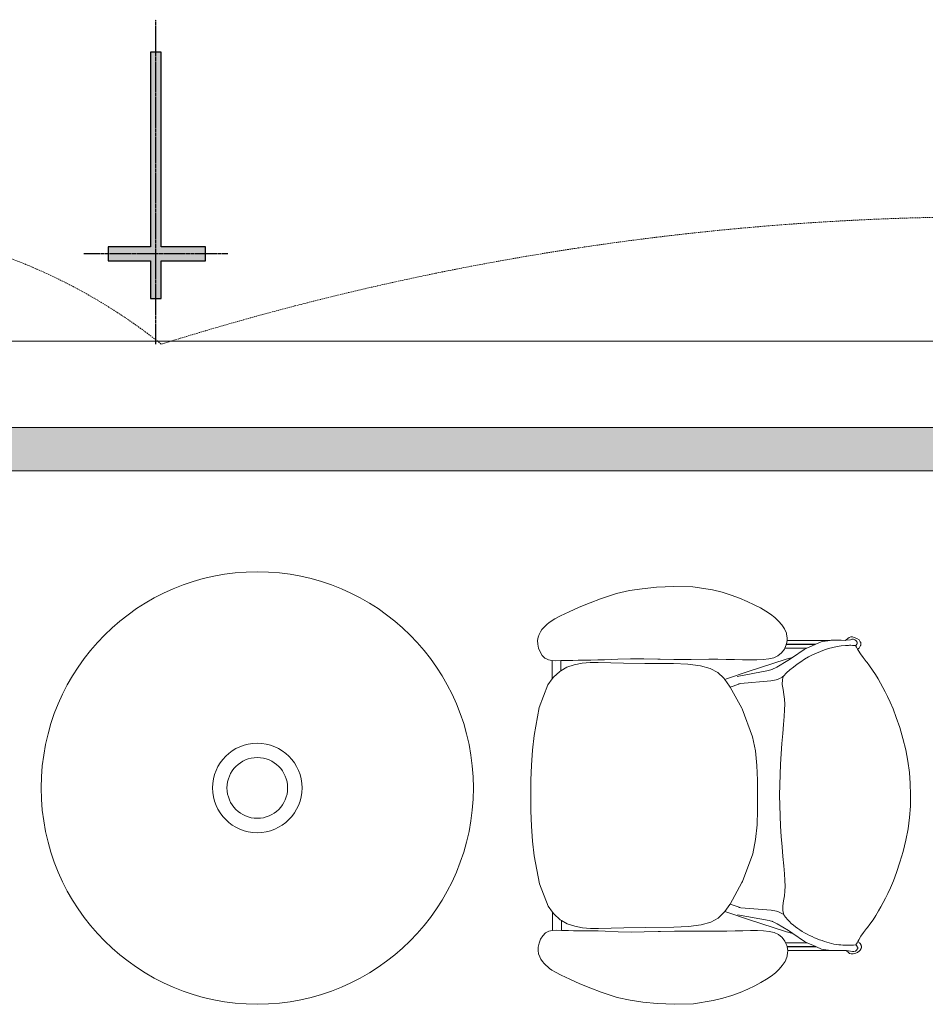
# Model space of a CAD drawing. Header units: millimetres. Extents: x -750 to 72845, y -24282 to 18874.
# Tile 86 of 154: x 58256 to 59853, y 17133 to 18868. Entities that reach past the tile are written whole.
import ezdxf

# ---------------------------------------------------------------- set-up
doc = ezdxf.new("R2010")
doc.units = ezdxf.units.MM
doc.header["$MEASUREMENT"] = 0
doc.linetypes.add('( Hidden )', pattern=[0.375, 0.25, -0.125])
doc.linetypes.add('HIDDENX2', pattern=[0.75, 0.5, -0.25])
doc.layers.add('E Wall Light', color=5, linetype='Continuous')
doc.layers.add('IRISH HOUSE_HYD AIRPORT_DRAINAGE LAYOUT 1$0$GREY SCALE', color=8, linetype='Continuous')
for name, color, linetype, lineweight in [('IRISH HOUSE_HYD AIRPORT_DRAINAGE LAYOUT 1$0$GREYSCALE', 8, 'Continuous', 0), ('M-MEP-ELLG-CABLE', 146, 'HIDDENX2', 20), ('M-MEP-ELPR-EQUIP', 6, 'Continuous', 20)]:
    doc.layers.add(name, color=color, linetype=linetype, lineweight=lineweight)

# ---------------------------------------------------------------- blocks, each defined once
blk = doc.blocks.new('IRISH HOUSE_HYD AIRPORT_DRAINAGE LAYOUT 1$0$FLOOR PLAN')
at = {"layer": 'IRISH HOUSE_HYD AIRPORT_DRAINAGE LAYOUT 1$0$GREYSCALE', "lineweight": 0, "ltscale": 0.25}
h = blk.add_hatch(color=8, dxfattribs=at)
h.dxf.hatch_style = 1
h.paths.add_polyline_path([(6935.6, 18149.4), (21163.6, 18149.4), (21163.6, 18073.2), (6935.6, 18073.2)])
at = {"layer": 'IRISH HOUSE_HYD AIRPORT_DRAINAGE LAYOUT 1$0$GREYSCALE', "color": 8, "lineweight": 0, "ltscale": 0.2}
blk.add_line((21163.6, 18301.8), (1808.8, 18301.8), dxfattribs=at)
at = {"layer": 'IRISH HOUSE_HYD AIRPORT_DRAINAGE LAYOUT 1$0$GREYSCALE', "color": 8, "lineweight": 0, "ltscale": 0.25}
for p, q in [((21163.6, 18149.4), (1806, 18149.4)), ((6935.6, 18149.4), (21163.6, 18149.4)), ((8543.7, 18149.4), (21163.6, 18149.4)), ((21163.6, 18073.2), (6935.6, 18073.2))]:
    blk.add_line(p, q, dxfattribs=at)
at = {"layer": 'IRISH HOUSE_HYD AIRPORT_DRAINAGE LAYOUT 1$0$GREYSCALE', "color": 8, "lineweight": 0}
for p, q in [((9308.7, 17857.1), (9280.1, 17847.9)), ((9331.6, 17862.1), (9308.7, 17857.1)), ((9354, 17865.4), (9331.6, 17862.1)), ((9379.2, 17867.9), (9354, 17865.4)), ((9409.6, 17869.6), (9379.2, 17867.9)), ((9443.4, 17868.7), (9409.6, 17869.6)), ((9477.9, 17863.2), (9443.4, 17868.7)), ((9494.7, 17859.1), (9477.9, 17863.2)), ((9510.6, 17854.3), (9494.7, 17859.1)), ((9262, 17840.7), (9243, 17832.7)), ((9280.1, 17847.9), (9262, 17840.7)), ((9525.4, 17848.9), (9510.6, 17854.3)), ((9539, 17843.2), (9525.4, 17848.9)), ((9551.3, 17837.3), (9539, 17843.2)), ((9225, 17824.7), (9210, 17817.6)), ((9243, 17832.7), (9225, 17824.7)), ((9562.3, 17831.5), (9551.3, 17837.3)), ((9571.9, 17826), (9562.3, 17831.5)), ((9580.3, 17820.4), (9571.9, 17826)), ((9189.1, 17805.4), (9186.1, 17802.7)), ((9193.3, 17808.5), (9189.1, 17805.4)), ((9199.8, 17812.4), (9193.3, 17808.5)), ((9210, 17817.6), (9199.8, 17812.4)), ((9587.6, 17814.5), (9580.3, 17820.4)), ((9594.2, 17808.2), (9587.6, 17814.5)), ((9594.2, 17808.2), (9600, 17801.8)), ((9174.4, 17789.5), (9172.1, 17785)), ((9174.4, 17789.5), (9177, 17793.3)), ((9177, 17793.3), (9179.9, 17796.7)), ((9183.1, 17799.9), (9179.9, 17796.7)), ((9186.1, 17802.7), (9183.1, 17799.9)), ((9604.8, 17794.7), (9600, 17801.8)), ((9604.8, 17794.7), (9608.1, 17787)), ((9608.1, 17787), (9608.4, 17785.2)), ((9170.3, 17779.9), (9169.4, 17774.2)), ((9169.4, 17774.2), (9169.6, 17767.9)), ((9172.1, 17785), (9170.3, 17779.9)), ((9609.4, 17779.1), (9608.4, 17785.2)), ((9608.5, 17768.4), (9609.3, 17774.2)), ((9609.3, 17774.2), (9609.7, 17776.8)), ((9685.3, 17774.4), (9609.3, 17774.2)), ((9609.4, 17778.9), (9609.4, 17779.1)), ((9609.4, 17778.9), (9609.7, 17776.8)), ((9669.4, 17771.8), (9660.2, 17767.7)), ((9672.5, 17772.7), (9669.4, 17771.8)), ((9685.3, 17774.4), (9672.5, 17772.7)), ((9687.3, 17774.6), (9685.3, 17774.4)), ((9690.3, 17774.6), (9687.3, 17774.6)), ((9690.3, 17774.6), (9701.9, 17774.6)), ((9704.8, 17774.6), (9701.9, 17774.6)), ((9712.6, 17774.4), (9704.8, 17774.6)), ((9712.6, 17774.4), (9713, 17774.5)), ((9721.3, 17775.6), (9713, 17774.5)), ((9713, 17774.5), (9713.7, 17775.4)), ((9716.3, 17777.6), (9713.7, 17775.4)), ((9718.7, 17779.6), (9716.3, 17777.6)), ((9721.7, 17780.7), (9718.7, 17779.6)), ((9721.3, 17775.6), (9723.7, 17776.4)), ((9724.8, 17780.7), (9721.7, 17780.7)), ((9723.7, 17776.4), (9726.4, 17776.4)), ((9727.7, 17779.6), (9724.8, 17780.7)), ((9726.4, 17776.4), (9728.9, 17775.6)), ((9727.7, 17779.6), (9732.5, 17778)), ((9728.9, 17775.6), (9730.9, 17774.2)), ((9730.9, 17774.2), (9732.2, 17772.3)), ((9732.4, 17772), (9732.2, 17772.3)), ((9732.6, 17771.7), (9732.4, 17772)), ((9732.5, 17778), (9736.4, 17775.4)), ((9732.7, 17771.5), (9732.6, 17771.7)), ((9732.8, 17771.3), (9732.7, 17771.5)), ((9732.9, 17771.2), (9732.8, 17771.3)), ((9733, 17771.1), (9732.9, 17771.2)), ((9733, 17771), (9733, 17771.1)), ((9733.1, 17770.9), (9733, 17771)), ((9733.1, 17770.8), (9733.1, 17770.9)), ((9733.1, 17770.9), (9733.1, 17770.9)), ((9733.1, 17770.7), (9733.1, 17770.8)), ((9733.2, 17770.7), (9733.1, 17770.7)), ((9733.1, 17769.1), (9733.2, 17769.1)), ((9733.2, 17770.6), (9733.2, 17770.7)), ((9733.2, 17770.5), (9733.2, 17770.6)), ((9733.2, 17770.4), (9733.2, 17770.5)), ((9733.2, 17770.5), (9733.2, 17770.5)), ((9733.2, 17770.3), (9733.2, 17770.4)), ((9733.3, 17770.3), (9733.2, 17770.3)), ((9733.2, 17769.4), (9733.3, 17769.5)), ((9733.2, 17769.3), (9733.2, 17769.4)), ((9733.2, 17769.4), (9733.2, 17769.4)), ((9733.2, 17769.2), (9733.2, 17769.3)), ((9733.2, 17769.1), (9733.2, 17769.2)), ((9733.2, 17769.2), (9733.2, 17769.2)), ((9733.3, 17770.2), (9733.3, 17770.3)), ((9733.3, 17770.1), (9733.3, 17770.2)), ((9733.3, 17770.2), (9733.3, 17770.2)), ((9733.3, 17770), (9733.3, 17770.1)), ((9733.3, 17769.9), (9733.3, 17770)), ((9733.3, 17770), (9733.3, 17770)), ((9733.3, 17769.8), (9733.3, 17769.9)), ((9733.3, 17769.7), (9733.3, 17769.8)), ((9733.3, 17769.8), (9733.3, 17769.8)), ((9733.3, 17769.6), (9733.3, 17769.7)), ((9733.3, 17769.5), (9733.3, 17769.6)), ((9733.3, 17769.6), (9733.3, 17769.6)), ((9736.4, 17775.4), (9737.3, 17774.2)), ((9737.3, 17774.2), (9738, 17773.1)), ((9738, 17773.1), (9738.5, 17772.1)), ((9738.5, 17772.1), (9738.9, 17771.2)), ((9738.9, 17771.2), (9739.2, 17770.4)), ((9739.2, 17770.4), (9739.4, 17769.6)), ((9739.4, 17769.6), (9739.4, 17768.9)), ((9169.6, 17767.9), (9171.1, 17760.9)), ((9171.1, 17760.9), (9173.9, 17754.1)), ((9173.9, 17754.1), (9177.7, 17747.9)), ((9593.2, 17747.1), (9599.6, 17752.4)), ((9599.6, 17752.4), (9604.6, 17759.1)), ((9604.6, 17759.1), (9605.2, 17760.5)), ((9605.2, 17760.5), (9607.9, 17766.8)), ((9644.2, 17760.5), (9605.2, 17760.5)), ((9607.9, 17766.8), (9608, 17767.1)), ((9608, 17767.1), (9608.2, 17767.6)), ((9608, 17767.1), (9659, 17767.2)), ((9608.2, 17767.6), (9608.5, 17768.4)), ((9660.2, 17767.7), (9608.2, 17767.6)), ((9639.4, 17758.4), (9618.9, 17744.3)), ((9644.2, 17760.5), (9639.4, 17758.4)), ((9659, 17767.2), (9644.2, 17760.5)), ((9660.2, 17767.7), (9659, 17767.2)), ((9730.3, 17765.2), (9730.2, 17765.5)), ((9730.3, 17765.2), (9730.9, 17765.6)), ((9731.9, 17762.4), (9730.3, 17765.2)), ((9731.1, 17765.9), (9730.9, 17765.6)), ((9732.2, 17767.6), (9731.1, 17765.9)), ((9733.7, 17759.1), (9731.9, 17762.4)), ((9732.2, 17767.6), (9732.5, 17767.9)), ((9732.5, 17767.9), (9732.6, 17768.1)), ((9732.6, 17768.1), (9732.7, 17768.3)), ((9732.7, 17768.3), (9732.8, 17768.5)), ((9732.8, 17768.5), (9732.9, 17768.6)), ((9732.9, 17768.6), (9733, 17768.7)), ((9733, 17768.8), (9733.1, 17768.9)), ((9733, 17768.7), (9733, 17768.8)), ((9733.1, 17769), (9733.1, 17769.1)), ((9733.1, 17768.9), (9733.1, 17769)), ((9733.1, 17768.9), (9733.1, 17768.9)), ((9736.5, 17760.9), (9733.7, 17759.1)), ((9734.9, 17757), (9733.7, 17759.1)), ((9738.7, 17750.9), (9734.9, 17757)), ((9737.3, 17762.1), (9736.5, 17760.9)), ((9738, 17763.2), (9737.3, 17762.1)), ((9738.5, 17764.2), (9738, 17763.2)), ((9738.9, 17765.1), (9738.5, 17764.2)), ((9739.2, 17765.9), (9738.9, 17765.1)), ((9739.4, 17766.7), (9739.2, 17765.9)), ((9739.4, 17768.9), (9739.5, 17768.2)), ((9739.5, 17768.2), (9739.4, 17767.4)), ((9739.4, 17767.4), (9739.4, 17766.7)), ((9177.7, 17747.9), (9182.4, 17743.1)), ((9182.4, 17743.1), (9182.7, 17742.8)), ((9182.7, 17742.8), (9188.4, 17740)), ((9188.4, 17740), (9194.6, 17738.7)), ((9194.6, 17738.7), (9195, 17738.7)), ((9195, 17738.7), (9195, 17739)), ((9195, 17738.7), (9201.4, 17738.4)), ((9195, 17738.7), (9195.1, 17706.5)), ((9201.4, 17738.4), (9210.5, 17738.7)), ((9210.5, 17738.7), (9210.5, 17739)), ((9215.6, 17738.8), (9210.5, 17738.7)), ((9210.5, 17720.9), (9210.5, 17738.7)), ((9223.3, 17739.1), (9215.6, 17738.8)), ((9231.6, 17739.2), (9223.3, 17739)), ((9223.3, 17739), (9223.3, 17739.1)), ((9241, 17739.3), (9231.6, 17739.2)), ((9251.7, 17739.5), (9241, 17739.3)), ((9247.8, 17734.2), (9261.9, 17735.3)), ((9263.3, 17739.6), (9251.7, 17739.5)), ((9261.9, 17735.3), (9262, 17735.3)), ((9262, 17735.3), (9276.3, 17735.5)), ((9275.4, 17739.9), (9263.3, 17739.6)), ((9287.6, 17740.2), (9275.4, 17739.9)), ((9320.7, 17734.5), (9276.3, 17735.5)), ((9310.8, 17741.3), (9287.6, 17740.2)), ((9310.8, 17741.3), (9333.5, 17742)), ((9358.6, 17733.9), (9320.7, 17734.5)), ((9333.5, 17742), (9356.5, 17741.8)), ((9356.5, 17741.8), (9381.5, 17741.2)), ((9381.5, 17741.3), (9385.4, 17741.2)), ((9381.5, 17741.2), (9385.4, 17741.2)), ((9385.4, 17741.2), (9409.9, 17740.9)), ((9409.9, 17740.9), (9440.4, 17740.9)), ((9440.4, 17740.9), (9471.6, 17741)), ((9471.6, 17741), (9487, 17741)), ((9487, 17741), (9502.1, 17740.8)), ((9502.1, 17740.8), (9516.8, 17740.6)), ((9516.8, 17740.6), (9530.8, 17740.3)), ((9530.8, 17740.3), (9544, 17740.2)), ((9540.7, 17719.3), (9607.7, 17741.1)), ((9544, 17740.2), (9556.2, 17740.2)), ((9556.2, 17740.2), (9567.1, 17740.6)), ((9567.1, 17740.6), (9577.2, 17741.7)), ((9577.2, 17741.7), (9585.8, 17743.7)), ((9585.8, 17743.7), (9593.2, 17747.1)), ((9610.9, 17738.8), (9591.4, 17727.1)), ((9607.7, 17741.1), (9618.9, 17744.3)), ((9618.9, 17744.3), (9610.9, 17738.8)), ((9743.5, 17744.3), (9738.7, 17750.9)), ((9748.9, 17737.3), (9743.5, 17744.3)), ((9750.5, 17735.2), (9748.8, 17737.4)), ((9750.5, 17735.2), (9748.9, 17737.3)), ((9754.6, 17729.7), (9750.5, 17735.2)), ((9208.6, 17719.8), (9197.3, 17709.6)), ((9210.5, 17720.9), (9208.6, 17719.8)), ((9221, 17726.9), (9210.5, 17720.9)), ((9221, 17726.9), (9234, 17731.5)), ((9234, 17731.5), (9234.2, 17731.5)), ((9234.2, 17731.5), (9247.8, 17734.2)), ((9409.1, 17733.5), (9358.6, 17733.9)), ((9409.1, 17733.5), (9434.6, 17732.3)), ((9434.6, 17732.3), (9457, 17729.7)), ((9457, 17729.7), (9474, 17725.1)), ((9474, 17725.1), (9487.1, 17717.9)), ((9487.1, 17717.9), (9497.8, 17707.8)), ((9540.7, 17719.3), (9502.3, 17706.4)), ((9521.2, 17710.7), (9576.9, 17721.1)), ((9576.9, 17721.1), (9582.8, 17722.8)), ((9582.4, 17722.6), (9582.8, 17722.8)), ((9582.8, 17722.8), (9591.4, 17727.1)), ((9760.3, 17721.9), (9754.6, 17729.7)), ((9765.3, 17714.1), (9760.3, 17721.9)), ((9195.1, 17706.5), (9187.4, 17695.8)), ((9197.3, 17709.6), (9195.1, 17706.5)), ((9497.8, 17707.8), (9499.6, 17705.4)), ((9499.6, 17705.4), (9502.3, 17706.4)), ((9499.6, 17705.4), (9507.8, 17694)), ((9527.4, 17698.4), (9580.7, 17703)), ((9580.7, 17703), (9590.1, 17705)), ((9593.8, 17706.2), (9590.1, 17705)), ((9593.8, 17706.2), (9602.4, 17710.2)), ((9601, 17696.6), (9601.1, 17705.5)), ((9601.1, 17705.5), (9602.4, 17710.2)), ((9602.4, 17710.2), (9602.8, 17711.5)), ((9769.9, 17706.4), (9765.3, 17714.1)), ((9774.1, 17698.8), (9769.9, 17706.4)), ((9187.4, 17695.8), (9172.4, 17656.2)), ((9507.8, 17694), (9508.9, 17692.1)), ((9508.9, 17692.1), (9524.5, 17697.4)), ((9508.9, 17692.1), (9529.4, 17655.2)), ((9523.6, 17698), (9523.8, 17698)), ((9523.8, 17698), (9527.3, 17698.4)), ((9527.4, 17698.4), (9524.5, 17697.4)), ((9524.5, 17697.4), (9527.3, 17698.4)), ((9527.3, 17698.4), (9527.4, 17698.4)), ((9602.3, 17687.8), (9601, 17696.6)), ((9603.9, 17679.1), (9602.3, 17687.8)), ((9778.2, 17691.2), (9774.1, 17698.8)), ((9782.3, 17683.7), (9778.2, 17691.2)), ((9786.6, 17675.5), (9782.3, 17683.7)), ((9604.9, 17670.7), (9603.9, 17679.1)), ((9605.2, 17661.8), (9604.9, 17670.7)), ((9791.2, 17665.7), (9786.6, 17675.5)), ((9796.3, 17653.6), (9791.2, 17665.7)), ((9172.4, 17656.2), (9163.1, 17607)), ((9529.4, 17655.2), (9530, 17653.6)), ((9530, 17653.6), (9548.7, 17604.6)), ((9604.2, 17640.4), (9605, 17651.9)), ((9605, 17651.9), (9605.2, 17661.8)), ((9802, 17638.3), (9796.3, 17653.6)), ((9603.1, 17626.3), (9604.2, 17640.4)), ((9808, 17620.7), (9802, 17638.3)), ((9601.7, 17610), (9603.1, 17626)), ((9603.1, 17626), (9603.1, 17626.3)), ((9813.7, 17601.6), (9808, 17620.7)), ((9163.1, 17607), (9160.3, 17581)), ((9553.6, 17579.7), (9548.7, 17604.6)), ((9600.2, 17592.7), (9601.7, 17610)), ((9818.7, 17581.7), (9813.7, 17601.6)), ((9160.3, 17581), (9158.5, 17554.6)), ((9556.2, 17554), (9553.6, 17579.7)), ((9598.8, 17574.7), (9600.2, 17592.7)), ((9822.5, 17561.8), (9818.7, 17581.7)), ((9597.8, 17556.5), (9598.8, 17574.7)), ((9825.1, 17541.8), (9822.5, 17561.8)), ((9158.5, 17554.6), (9157.5, 17527.8)), ((9557.1, 17527.9), (9556.2, 17554)), ((9597, 17538.3), (9597.8, 17556.5)), ((9157.5, 17527.8), (9157.3, 17500.9)), ((9557.2, 17501.6), (9557.1, 17527.9)), ((9596.4, 17519.7), (9597, 17538.3)), ((9826.7, 17521.9), (9825.1, 17541.8)), ((9596.2, 17501.6), (9596.4, 17519.7)), ((9827.2, 17502), (9826.7, 17521.9)), ((9157.3, 17500.9), (9157.6, 17474)), ((9557.2, 17475.2), (9557.2, 17501.6)), ((9596.4, 17483.5), (9596.2, 17501.6)), ((9826.8, 17482.1), (9827.2, 17502)), ((9556.4, 17449.1), (9557.2, 17475.2)), ((9596.4, 17483.5), (9597.1, 17465)), ((9825.3, 17462.2), (9826.8, 17482.1)), ((9157.6, 17474), (9158.7, 17447.2)), ((9598, 17446.7), (9597.1, 17465)), ((9822.7, 17442.3), (9825.3, 17462.2)), ((9158.7, 17447.2), (9160.6, 17420.7)), ((9553.9, 17423.4), (9556.4, 17449.1)), ((9599.1, 17428.6), (9598, 17446.7)), ((9819, 17422.4), (9822.7, 17442.3)), ((9549.1, 17398.5), (9553.9, 17423.4)), ((9600.5, 17410.6), (9599.1, 17428.6)), ((9814, 17402.4), (9819, 17422.4)), ((9160.6, 17420.7), (9163.5, 17394.8)), ((9602.1, 17393.3), (9600.5, 17410.6)), ((9163.5, 17394.8), (9173, 17345.6)), ((9530.5, 17349.5), (9549.1, 17398.5)), ((9603.5, 17377.3), (9602.1, 17393.3)), ((9808.4, 17383.3), (9814, 17402.4)), ((9603.5, 17376.9), (9603.5, 17377.3)), ((9604.7, 17362.9), (9603.5, 17376.9)), ((9802.5, 17365.6), (9808.4, 17383.3)), ((9604.7, 17362.9), (9605.5, 17351.4)), ((9796.8, 17350.4), (9802.5, 17365.6)), ((9173, 17345.6), (9188.1, 17306.1)), ((9529.9, 17347.8), (9508.9, 17309.8)), ((9530.5, 17349.5), (9529.9, 17347.8)), ((9605.8, 17341.5), (9605.5, 17351.4)), ((9605.5, 17332.6), (9605.8, 17341.5)), ((9787.2, 17328.5), (9791.7, 17338.3)), ((9791.7, 17338.3), (9796.8, 17350.4)), ((9602.9, 17315.5), (9604.6, 17324.2)), ((9604.6, 17324.2), (9605.5, 17332.6)), ((9778.9, 17312.7), (9782.9, 17320.2)), ((9782.9, 17320.2), (9787.2, 17328.5)), ((9188.1, 17306.1), (9195.8, 17295.4)), ((9508.5, 17308.9), (9499.5, 17296.5)), ((9508.9, 17309.8), (9508.5, 17308.9)), ((9525.1, 17304.3), (9508.9, 17309.8)), ((9524.3, 17303.6), (9524.5, 17303.6)), ((9527.9, 17303.3), (9524.5, 17303.6)), ((9525.1, 17304.3), (9528.1, 17303.3)), ((9527.9, 17303.3), (9525.1, 17304.3)), ((9528.1, 17303.3), (9527.9, 17303.3)), ((9581.4, 17298.8), (9528.1, 17303.3)), ((9601.7, 17306.6), (9602.9, 17315.5)), ((9601.8, 17297.8), (9601.7, 17306.6)), ((9770.6, 17297.5), (9774.8, 17305.1)), ((9774.8, 17305.1), (9778.9, 17312.7)), ((9195.8, 17295.4), (9198, 17292.3)), ((9195.9, 17263.2), (9195.8, 17295.4)), ((9198, 17292.3), (9209.4, 17282.1)), ((9487.8, 17285), (9474.8, 17277.8)), ((9498.5, 17295.2), (9487.8, 17285)), ((9499.5, 17296.5), (9498.5, 17295.2)), ((9499.5, 17296.5), (9503, 17295.2)), ((9541.4, 17282.5), (9503, 17295.2)), ((9577.6, 17280.7), (9521.9, 17290.9)), ((9590.8, 17296.9), (9581.4, 17298.8)), ((9590.8, 17296.9), (9594.5, 17295.8)), ((9603.6, 17291.5), (9594.5, 17295.8)), ((9603.6, 17291.5), (9601.8, 17297.8)), ((9603.6, 17291.5), (9603.6, 17291.5)), ((9604.2, 17289.5), (9603.6, 17291.5)), ((9761, 17282), (9766, 17289.7)), ((9766, 17289.7), (9770.6, 17297.5)), ((9209.4, 17282.1), (9211.3, 17281)), ((9211.3, 17263.3), (9211.3, 17281)), ((9211.3, 17281), (9221.8, 17275)), ((9221.8, 17275), (9234.8, 17270.5)), ((9235, 17270.5), (9234.8, 17270.5)), ((9235, 17270.5), (9248.6, 17267.9)), ((9262.7, 17266.8), (9248.6, 17267.9)), ((9262.8, 17266.8), (9262.7, 17266.8)), ((9277.1, 17266.7), (9262.8, 17266.8)), ((9277.1, 17266.7), (9321.5, 17267.8)), ((9321.5, 17267.8), (9359.4, 17268.6)), ((9409.9, 17269.2), (9359.4, 17268.6)), ((9435.4, 17270.4), (9409.9, 17269.2)), ((9457.8, 17273.1), (9435.4, 17270.4)), ((9474.8, 17277.8), (9457.8, 17273.1)), ((9608.5, 17260.9), (9541.4, 17282.5)), ((9583.5, 17279.1), (9577.6, 17280.7)), ((9583.5, 17279.1), (9583.2, 17279.3)), ((9592.1, 17274.8), (9583.5, 17279.1)), ((9592.1, 17274.8), (9611.7, 17263.1)), ((9744.3, 17259.4), (9749.7, 17266.5)), ((9749.6, 17266.4), (9751.3, 17268.6)), ((9749.7, 17266.5), (9751.3, 17268.6)), ((9751.3, 17268.6), (9755.4, 17274.1)), ((9755.4, 17274.1), (9761, 17282)), ((9178.5, 17253.9), (9174.7, 17247.8)), ((9183.3, 17258.8), (9178.5, 17253.9)), ((9183.6, 17259), (9183.3, 17258.8)), ((9189.2, 17261.9), (9183.6, 17259)), ((9195.4, 17263.2), (9189.2, 17261.9)), ((9195.9, 17263.2), (9195.4, 17263.2)), ((9202.2, 17263.5), (9195.9, 17263.2)), ((9202.2, 17263.5), (9211.3, 17263.3)), ((9211.3, 17263.3), (9216.4, 17263.1)), ((9216.4, 17263.1), (9224.1, 17262.9)), ((9224.1, 17263), (9232.5, 17262.8)), ((9224.1, 17262.9), (9224.1, 17263)), ((9232.5, 17262.8), (9241.8, 17262.7)), ((9241.8, 17262.7), (9252.5, 17262.6)), ((9252.5, 17262.6), (9264.2, 17262.5)), ((9264.2, 17262.5), (9276.2, 17262.3)), ((9276.2, 17262.3), (9288.4, 17262)), ((9288.4, 17262), (9311.7, 17260.9)), ((9311.7, 17260.9), (9334.3, 17260.3)), ((9357.3, 17260.7), (9334.3, 17260.3)), ((9382.3, 17261.3), (9357.3, 17260.7)), ((9386.3, 17261.3), (9382.3, 17261.3)), ((9386.3, 17261.3), (9382.3, 17261.2)), ((9410.7, 17261.7), (9386.3, 17261.3)), ((9441.3, 17261.8), (9410.7, 17261.7)), ((9472.4, 17261.9), (9441.3, 17261.8)), ((9487.8, 17261.9), (9472.4, 17261.9)), ((9502.9, 17262.1), (9487.8, 17261.9)), ((9517.6, 17262.4), (9502.9, 17262.1)), ((9531.6, 17262.7), (9517.6, 17262.4)), ((9544.8, 17262.9), (9531.6, 17262.7)), ((9557, 17262.9), (9544.8, 17262.9)), ((9568, 17262.6), (9557, 17262.9)), ((9568, 17262.6), (9578, 17261.5)), ((9586.6, 17259.5), (9578, 17261.5)), ((9594.1, 17256.1), (9586.6, 17259.5)), ((9600.5, 17250.9), (9594.1, 17256.1)), ((9605.5, 17244.2), (9600.5, 17250.9)), ((9619.7, 17257.7), (9608.5, 17260.9)), ((9611.7, 17263.1), (9619.7, 17257.7)), ((9619.7, 17257.7), (9640.3, 17243.7)), ((9735.8, 17246.7), (9739.5, 17252.9)), ((9739.5, 17252.9), (9744.3, 17259.4)), ((9170.6, 17233.9), (9170.4, 17227.6)), ((9172, 17240.9), (9170.6, 17233.9)), ((9174.7, 17247.8), (9172, 17240.9)), ((9606.7, 17241.5), (9605.5, 17244.2)), ((9608.8, 17236.6), (9606.7, 17241.5)), ((9645.1, 17241.5), (9606.7, 17241.5)), ((9609.4, 17234.9), (9608.8, 17236.6)), ((9659.9, 17235), (9609.4, 17234.9)), ((9609.4, 17234.9), (9609.4, 17234.9)), ((9609.5, 17234.3), (9609.4, 17234.9)), ((9609.5, 17234.3), (9661.2, 17234.4)), ((9610.5, 17227.7), (9609.5, 17234.3)), ((9640.3, 17243.7), (9645.1, 17241.5)), ((9645.1, 17241.5), (9659.9, 17235)), ((9659.9, 17235), (9661.2, 17234.4)), ((9661.2, 17234.4), (9670.4, 17230.3)), ((9700.7, 17237.9), (9700.8, 17237.9)), ((9730.7, 17237.6), (9732.8, 17241.3)), ((9731.8, 17236.8), (9730.7, 17237.6)), ((9730.7, 17237.6), (9730.7, 17237.6)), ((9731.8, 17236.8), (9732, 17236.5)), ((9732, 17236.5), (9733.8, 17234)), ((9732.8, 17241.3), (9734.1, 17243.6)), ((9734, 17233.5), (9733.8, 17234)), ((9734, 17231.5), (9733.8, 17231)), ((9734.2, 17233), (9734, 17233.5)), ((9734, 17231.5), (9734.2, 17232)), ((9734.1, 17243.6), (9735.8, 17246.7)), ((9734.1, 17243.6), (9735.2, 17242.9)), ((9734.2, 17232.5), (9734.2, 17233)), ((9734.2, 17232), (9734.2, 17232.5)), ((9735.2, 17242.9), (9736.2, 17242.1)), ((9736.2, 17242.1), (9737, 17241.4)), ((9737, 17241.4), (9737.7, 17240.7)), ((9737.7, 17240.7), (9738.3, 17240.1)), ((9738.3, 17240.1), (9738.7, 17239.5)), ((9738.7, 17239.5), (9739.1, 17238.9)), ((9739.1, 17238.9), (9739.4, 17238.3)), ((9739.4, 17238.3), (9739.7, 17237.8)), ((9739.7, 17237.8), (9739.9, 17237.2)), ((9740, 17231.3), (9739.7, 17230.7)), ((9739.9, 17237.2), (9740.1, 17236.7)), ((9740.1, 17231.8), (9740, 17231.3)), ((9740.1, 17236.7), (9740.3, 17236.2)), ((9740.3, 17232.3), (9740.1, 17231.8)), ((9740.3, 17236.2), (9740.4, 17235.7)), ((9740.4, 17232.8), (9740.3, 17232.3)), ((9740.4, 17235.7), (9740.5, 17235.2)), ((9740.5, 17233.3), (9740.4, 17232.8)), ((9740.5, 17235.2), (9740.5, 17234.7)), ((9740.5, 17234.7), (9740.5, 17234.3)), ((9740.5, 17234.3), (9740.5, 17233.8)), ((9740.5, 17233.8), (9740.5, 17233.3)), ((9170.4, 17227.6), (9171.3, 17221.9)), ((9171.3, 17221.9), (9173.1, 17216.8)), ((9175.4, 17212.3), (9173.1, 17216.8)), ((9609.1, 17216.3), (9605.8, 17208.6)), ((9609.4, 17218.1), (9609.1, 17216.3)), ((9609.4, 17218.1), (9610.3, 17224.2)), ((9610.7, 17226.5), (9610.3, 17224.5)), ((9610.3, 17224.5), (9610.3, 17224.2)), ((9610.5, 17227.7), (9686.3, 17227.9)), ((9610.7, 17226.5), (9610.5, 17227.7)), ((9670.4, 17230.3), (9673.4, 17229.5)), ((9673.4, 17229.5), (9686.3, 17227.9)), ((9686.3, 17227.9), (9688.3, 17227.6)), ((9688.3, 17227.6), (9691.3, 17227.6)), ((9691.3, 17227.6), (9702.9, 17227.7)), ((9702.9, 17227.7), (9705.7, 17227.7)), ((9705.7, 17227.7), (9713.5, 17227.9)), ((9713.5, 17227.9), (9714, 17227.8)), ((9714.7, 17226.9), (9714, 17227.8)), ((9724.7, 17225.9), (9714, 17227.8)), ((9714.7, 17226.9), (9717.3, 17224.7)), ((9717.3, 17224.7), (9719.7, 17222.7)), ((9719.7, 17222.7), (9722.6, 17221.7)), ((9722.6, 17221.7), (9725.8, 17221.7)), ((9727.3, 17225.9), (9724.7, 17225.9)), ((9725.8, 17221.7), (9728.7, 17222.7)), ((9729.8, 17226.7), (9727.3, 17225.9)), ((9733.4, 17224.4), (9728.7, 17222.7)), ((9731.9, 17228.2), (9729.8, 17226.7)), ((9733.4, 17230.5), (9731.9, 17228.2)), ((9733.4, 17230.5), (9733.8, 17231)), ((9734.8, 17225.4), (9733.4, 17224.4)), ((9735.9, 17226.2), (9734.8, 17225.4)), ((9736.9, 17227), (9735.9, 17226.2)), ((9737.6, 17227.7), (9736.9, 17227)), ((9738.2, 17228.4), (9737.6, 17227.7)), ((9738.7, 17229), (9738.2, 17228.4)), ((9739.1, 17229.6), (9738.7, 17229)), ((9739.5, 17230.2), (9739.1, 17229.6)), ((9739.7, 17230.7), (9739.5, 17230.2)), ((9178, 17208.5), (9175.4, 17212.3)), ((9180.9, 17205.1), (9178, 17208.5)), ((9184.1, 17201.9), (9180.9, 17205.1)), ((9184.1, 17201.9), (9187.2, 17199.1)), ((9187.2, 17199.1), (9190.2, 17196.4)), ((9595.3, 17195.1), (9601, 17201.5)), ((9601, 17201.5), (9605.8, 17208.6)), ((9190.2, 17196.4), (9194.3, 17193.4)), ((9194.3, 17193.4), (9200.9, 17189.5)), ((9200.9, 17189.5), (9211.1, 17184.3)), ((9211.1, 17184.3), (9226.1, 17177.3)), ((9573, 17177.2), (9581.4, 17182.8)), ((9581.4, 17182.8), (9588.7, 17188.7)), ((9588.7, 17188.7), (9595.3, 17195.1)), ((9226.1, 17177.3), (9244.1, 17169.3)), ((9244.1, 17169.3), (9263.1, 17161.4)), ((9540.2, 17159.9), (9552.5, 17165.8)), ((9552.5, 17165.8), (9563.4, 17171.6)), ((9563.4, 17171.6), (9573, 17177.2)), ((9263.1, 17161.4), (9281.3, 17154.3)), ((9281.3, 17154.3), (9309.9, 17145.2)), ((9309.9, 17145.2), (9332.9, 17140.3)), ((9495.9, 17143.8), (9511.9, 17148.7)), ((9511.9, 17148.7), (9526.6, 17154.1)), ((9526.6, 17154.1), (9540.2, 17159.9)), ((9332.9, 17140.3), (9355.3, 17137)), ((9355.3, 17137), (9380.5, 17134.7)), ((9380.5, 17134.7), (9410.9, 17133)), ((9410.9, 17133), (9444.6, 17134.1)), ((9444.6, 17134.1), (9479.2, 17139.6)), ((9479.2, 17139.6), (9495.9, 17143.8))]:
    blk.add_line(p, q, dxfattribs=at)
at = {"layer": 'IRISH HOUSE_HYD AIRPORT_DRAINAGE LAYOUT 1$0$GREYSCALE', "color": 8, "lineweight": 0, "ltscale": 25}
blk.add_circle((8675.1, 17514.3), 381.1, dxfattribs=at)
at = {"layer": 'IRISH HOUSE_HYD AIRPORT_DRAINAGE LAYOUT 1$0$GREYSCALE', "color": 8, "lineweight": 0}
for radius in [78.9, 53.5]:
    blk.add_circle((8675.1, 17514.3), radius, dxfattribs=at)
for points, knots in [([(9730.2, 17765.5), (9726.6, 17765.6), (9720.7, 17765.8), (9694.7, 17764.7), (9651.7, 17751.5), (9617, 17726), (9601.5, 17710.2), (9600.8, 17709.5)], [0, 0, 0, 0, 0.547886, 0.900137, 3.99791, 7.254861, 7.397388, 7.397388, 7.397388, 7.397388]), ([(9730.7, 17237.6), (9725.5, 17237.4), (9715.5, 17236.9), (9693.7, 17237.9), (9653.7, 17249.6), (9619.1, 17269.5), (9604.2, 17289.5)], [0, 0, 0, 0, 0.799978, 1.535578, 3.324073, 7.205889, 7.205889, 7.205889, 7.205889])]:
    blk.add_open_spline(points, degree=3, knots=knots, dxfattribs=at)
blk = doc.blocks.new('IRISH HOUSE_HYD AIRPORT_DRAINAGE LAYOUT 1')
at = {"layer": 'IRISH HOUSE_HYD AIRPORT_DRAINAGE LAYOUT 1$0$GREY SCALE'}
blk.add_blockref('IRISH HOUSE_HYD AIRPORT_DRAINAGE LAYOUT 1$0$FLOOR PLAN', (0, 0), dxfattribs=at)
blk = doc.blocks.new('unseyb')
at = {"layer": 'E Wall Light'}
h = blk.add_hatch(color=5, dxfattribs=at)
h.dxf.hatch_style = 1
h.paths.add_polyline_path([(1723782.17, -79199.22), (1723779.226, -79199.22), (1723779.226, -79200.194), (1723782.17, -79200.194), (1723782.17, -79202.803), (1723782.919, -79202.803), (1723782.919, -79200.194), (1723785.997, -79200.194), (1723785.997, -79199.22), (1723782.919, -79199.22), (1723782.919, -79185.728), (1723782.17, -79185.728)])
at = {"layer": 'E Wall Light', "color": 5, "linetype": '( Hidden )', "ltscale": 0.2}
for p, q in [((1723782.545, -79205.981), (1723782.545, -79183.467)), ((1723787.537, -79199.707), (1723777.546, -79199.707))]:
    blk.add_line(p, q, dxfattribs=at)
at = {"layer": 'E Wall Light', "color": 5}
blk.add_lwpolyline([(1723782.17, -79199.22), (1723779.226, -79199.22), (1723779.226, -79200.194), (1723782.17, -79200.194), (1723782.17, -79202.803), (1723782.919, -79202.803), (1723782.919, -79200.194), (1723785.997, -79200.194), (1723785.997, -79199.22), (1723782.919, -79199.22), (1723782.919, -79185.728), (1723782.17, -79185.728)], close=True, dxfattribs=at)
blk = doc.blocks.new('yuterfgkm')
at = {"layer": 'E Wall Light'}
blk.add_blockref('unseyb', (-1296.795, 696.151), dxfattribs=at)

msp = doc.modelspace()

# ---------------------------------------------------------------- linework, layer by layer
at = {"layer": 'M-MEP-ELLG-CABLE', "color": 1, "ltscale": 5}
for centre, radius, start, end in [((59975, 13605.4), 4915.7, 72.8217, 107.39), ((57888.2, 17520), 992.1, 51.5035, 156.4261)]:
    msp.add_arc(centre, radius, start, end, dxfattribs=at)

# ---------------------------------------------------------------- block references
at = {"layer": 'E Wall Light', "xscale": 25.40000000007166, "yscale": 25.40000000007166, "zscale": 25.40000000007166}
msp.add_blockref('yuterfgkm', (-43692641.8, 2012446.1), dxfattribs=at)
at = {"layer": 'M-MEP-ELPR-EQUIP'}
msp.add_blockref('IRISH HOUSE_HYD AIRPORT_DRAINAGE LAYOUT 1', (50000, 0), dxfattribs=at)

doc.saveas('drawing.dxf')
